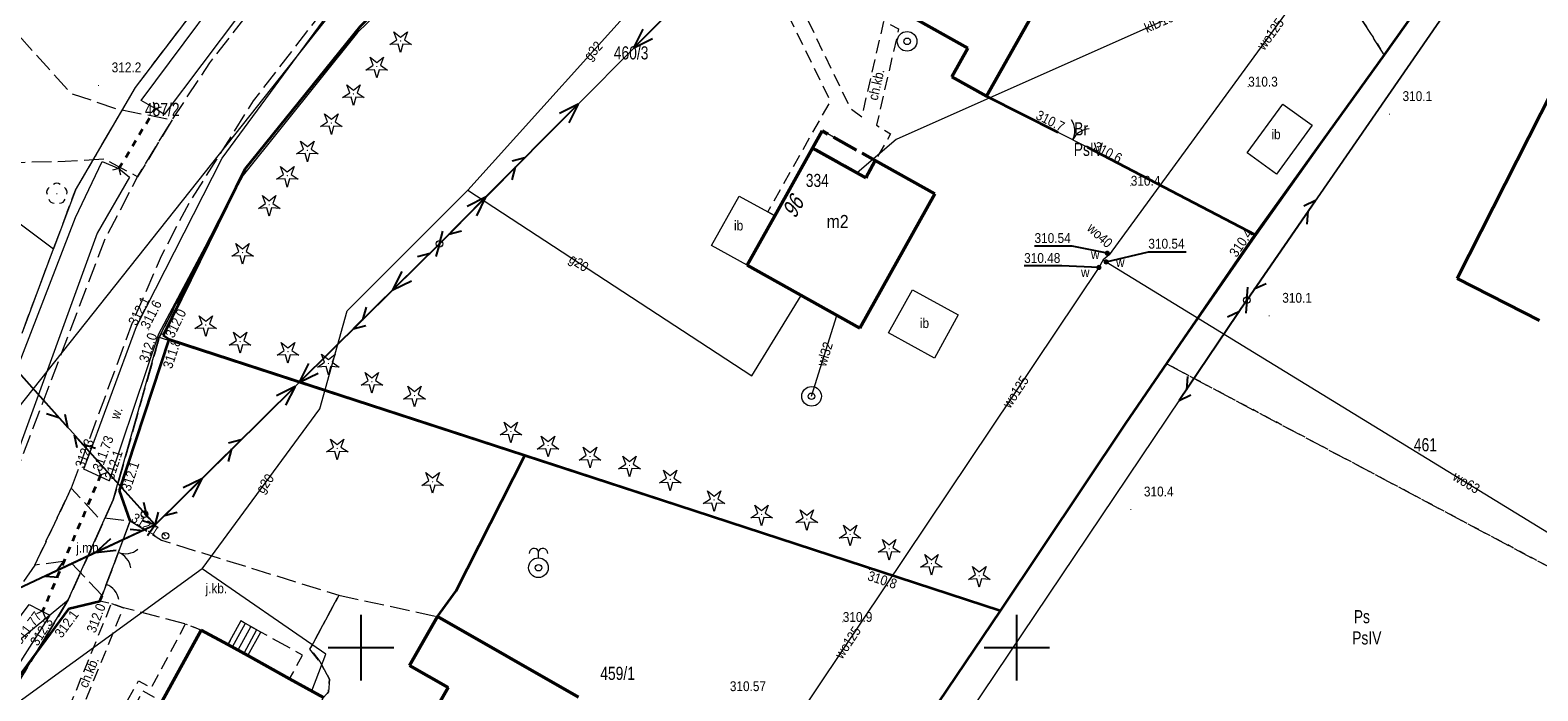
# Model space of a CAD drawing. Header units: metres. Extents: x 7523615 to 7533948, y 5492686 to 5502120.
# Tile 216 of 256: x 7531375 to 7531490, y 5497197 to 5497247. Entities that reach past the tile are written whole.
import ezdxf
from ezdxf.enums import TextEntityAlignment as Align

# ---------------------------------------------------------------- set-up
doc = ezdxf.new("R2010")
doc.units = ezdxf.units.M
for name, pattern in [('1.0_0.5', [1.5, 1, -0.5]), ('1.5_0.5', [2, 1.5, -0.5]), ('2.0_0.5', [2.5, 2, -0.5]), ('219-500', [0]), ('egkk-500', [2, 1.5, -0.5]), ('egug-500', [1, 0.5, -0.5]), ('otkz_500', [1, 0.5, -0.5]), ('otob_500', [0]), ('otof_500', [0]), ('suep_nn_500', [0]), ('supp_500', [1, 0.5, -0.5]), ('sutp_500', [0])]:
    doc.linetypes.add(name, pattern=pattern)
doc.layers.get('0').update_dxf_attribs({"color": 2, "lineweight": 5})
doc.styles.get("Standard").update_dxf_attribs({"font": 'Working1250', "width": 0.75})
doc.linetypes.add('902-500', pattern='A,3.75,0,[1,ksztalty.shx,S=0.5,R=0,X=0,Y=0],3.75', length=7.5)

# ---------------------------------------------------------------- blocks, each defined once
blk = doc.blocks.new('203')
at = {"linetype": 'Continuous', "lineweight": 0}
h = blk.add_hatch(color=0, dxfattribs=at)
edge = h.paths.add_edge_path()
edge.add_arc((0, 0), 0.045, 0, 360)
blk = doc.blocks.new('PW01')
at = {"linetype": 'Continuous', "lineweight": 13}
h = blk.add_hatch(color=0, dxfattribs=at)
edge = h.paths.add_edge_path()
edge.add_arc((0, 0), 0.045, 0, 360)
blk = doc.blocks.new('OP021')
at = {"linetype": 'Continuous', "lineweight": 13}
h = blk.add_hatch(color=0, dxfattribs=at)
edge = h.paths.add_edge_path()
edge.add_arc((0, 0), 0.05, 0, 360)
at = {"color": 0, "linetype": 'Continuous', "lineweight": 13}
for centre, start, end in [((-0.38, 0.124), 121.308, 202.548), ((0, 0.4), 49.272, 130.728), ((0.38, 0.124), 337.452, 58.692), ((-0.235, -0.324), 193.221, 274.871), ((0.235, -0.324), 265.129, 346.779)]:
    blk.add_arc(centre, 0.4, start, end, dxfattribs=at)
blk = doc.blocks.new('OP011')
at = {"linetype": 'Continuous', "lineweight": 13}
h = blk.add_hatch(color=0, dxfattribs=at)
edge = h.paths.add_edge_path()
edge.add_arc((0, 0), 0.05, 0, 360)
at = {"color": 0, "linetype": 'Continuous', "lineweight": 13}
for p, q in [((-0.828, -0.268), (-0.283, 0.093)), ((-0.283, 0.093), (-0.512, 0.706)), ((-0.512, 0.706), (0, 0.299)), ((0, 0.299), (0.512, 0.706)), ((0.512, 0.706), (0.283, 0.093)), ((0.283, 0.093), (0.828, -0.268)), ((-0.175, -0.24), (-0.828, -0.268)), ((0, -0.87), (-0.175, -0.24)), ((0.175, -0.24), (0, -0.87)), ((0.828, -0.268), (0.175, -0.24))]:
    blk.add_line(p, q, dxfattribs=at)
blk = doc.blocks.new('US13')
at = {"color": 0, "linetype": 'Continuous', "lineweight": 13}
for radius in [0.75, 0.25]:
    blk.add_circle((0, 0), radius, dxfattribs=at)
blk = doc.blocks.new('US15')
at = {"color": 0, "linetype": 'Continuous', "lineweight": 13}
blk.add_circle((0, 0), 0.25, dxfattribs=at)
blk = doc.blocks.new('US14')
at = {"color": 0, "linetype": 'Continuous', "lineweight": 13}
blk.add_line((0, 0.75), (0, 1.25), dxfattribs=at)
for radius in [0.75, 0.25]:
    blk.add_circle((0, 0), radius, dxfattribs=at)
for centre, start, end in [((-0.338, 1.089), 25.501, 180), ((0.339, 1.089), 360, 154.598)]:
    blk.add_arc(centre, 0.375, start, end, dxfattribs=at)
blk = doc.blocks.new('US25')
at = {"linetype": 'Continuous', "lineweight": 0}
h = blk.add_hatch(color=0, dxfattribs=at)
edge = h.paths.add_edge_path()
edge.add_arc((0, 0), 0.2, 0, 360)
blk = doc.blocks.new('IB05')
at = {"color": 0, "linetype": 'Continuous', "lineweight": 13}
for q in [(0.354, 0.354), (0.354, -0.354)]:
    blk.add_line((0, 0), q, dxfattribs=at)
blk = doc.blocks.new('OK02')
at = {"color": 0, "linetype": 'Continuous', "lineweight": 0}
for centre, start, end in [((-1.5, 0), 0, 60), ((1.5, 0), 120, 180)]:
    blk.add_arc(centre, 1.5, start, end, dxfattribs=at)
blk = doc.blocks.new('SM05')
at = {"color": 0, "linetype": 'Continuous', "lineweight": 13}
blk.add_circle((0, 0), 0.25, dxfattribs=at)
blk = doc.blocks.new('SUEP1')
at = {"color": 0, "linetype": 'Continuous'}
for p, q in [((0, 0), (5, 0)), ((5, 0), (3.5, 0.5)), ((5, 0), (3.5, -0.5)), ((5, 0), (15, 0)), ((15, 0), (13.5, 0.5)), ((15, 0), (13.5, -0.5))]:
    blk.add_line(p, q, dxfattribs=at)
blk = doc.blocks.new('SUTP')
at = {"color": 0, "linetype": 'Continuous'}
for p, q in [((0, 0), (0.866, 0.5)), ((0, 0), (9.232, 0)), ((1.866, -0.5), (1, 0)), ((7.366, -0.5), (8.232, 0)), ((9.232, 0), (8.366, 0.5))]:
    blk.add_line(p, q, dxfattribs=at)
blk = doc.blocks.new('OK04')
at = {"color": 0, "linetype": 'Continuous', "lineweight": 0}
blk.add_arc((1.5, 0.001), 1.5, 120, 180, dxfattribs=at)
blk = doc.blocks.new('RAMKA500K')
at = {"color": 0}
for p, q in [((200, 197.5), (200, 202.5)), ((250, 197.5), (250, 202.5)), ((197.5, 200), (202.5, 200)), ((247.5, 200), (252.5, 200))]:
    blk.add_line(p, q, dxfattribs=at)

msp = doc.modelspace()

# ---------------------------------------------------------------- linework, layer by layer
at = {"layer": '217-kontur klasyfikacyjny', "color": 7, "linetype": 'egkk-500', "lineweight": 18, "flags": 128}
for points in [[(7531499.44, 5497275.32), (7531478.01, 5497245.18)], [(7531478.01, 5497245.18), (7531467.77, 5497261.2)], [(7531382.8, 5497242.69), (7531387.34, 5497248.63)], [(7531399.9, 5497247.31), (7531391.14, 5497236.47)], [(7531378.23, 5497234.87), (7531382.8, 5497242.69)], [(7531391.14, 5497236.47), (7531384.62, 5497223.63)], [(7531376.56, 5497230.39), (7531378.23, 5497234.87)], [(7531375.48, 5497227.51), (7531376.56, 5497230.39)], [(7531374.16, 5497223.97), (7531375.48, 5497227.51)], [(7531384.62, 5497223.63), (7531381.11, 5497211.25)], [(7531458.26, 5497217.06), (7531461.43, 5497221.62)], [(7531461.43, 5497221.62), (7531510.84, 5497195.4)], [(7531448.74, 5497202.8), (7531458.26, 5497217.06)], [(7531381.11, 5497211.25), (7531377.68, 5497203.63)], [(7531377.68, 5497203.63), (7531372.76, 5497195.53)], [(7531442.02, 5497192.87), (7531448.74, 5497202.8)]]:
    msp.add_lwpolyline(points, dxfattribs=at)
at = {"layer": '218-kontur użytku gruntowego', "color": 7, "linetype": 'egug-500', "lineweight": 18, "flags": 128}
for points in [[(7531478.01, 5497245.18), (7531499.44, 5497275.32)], [(7531467.77, 5497261.2), (7531478.01, 5497245.18)], [(7531382.8, 5497242.69), (7531387.34, 5497248.63)], [(7531399.9, 5497247.31), (7531391.14, 5497236.47)], [(7531378.23, 5497234.87), (7531382.8, 5497242.69)], [(7531391.14, 5497236.47), (7531384.62, 5497223.63)], [(7531376.56, 5497230.39), (7531378.23, 5497234.87)], [(7531375.48, 5497227.51), (7531376.56, 5497230.39)], [(7531374.16, 5497223.97), (7531375.48, 5497227.51)], [(7531384.62, 5497223.63), (7531381.11, 5497211.25)], [(7531461.43, 5497221.62), (7531458.26, 5497217.06)], [(7531510.84, 5497195.4), (7531461.43, 5497221.62)], [(7531458.26, 5497217.06), (7531448.74, 5497202.8)], [(7531381.11, 5497211.25), (7531377.68, 5497203.63)], [(7531377.68, 5497203.63), (7531372.76, 5497195.53)], [(7531448.74, 5497202.8), (7531442.02, 5497192.87)]]:
    msp.add_lwpolyline(points, dxfattribs=at)
at = {"layer": '219-działka ewidencyjna', "color": 3, "linetype": '219-500', "lineweight": 18, "flags": 128}
for points in [[(7531296.52, 5497290.42), (7531376.56, 5497230.39)], [(7531478.01, 5497245.18), (7531499.44, 5497275.32)], [(7531370.41, 5497213.93), (7531405.76, 5497258.47)], [(7531382.8, 5497242.69), (7531389.19, 5497251.06)], [(7531391.14, 5497236.47), (7531399.9, 5497247.31)], [(7531468.17, 5497231.29), (7531478.01, 5497245.18)], [(7531378.23, 5497234.87), (7531382.8, 5497242.69)], [(7531384.6, 5497223.65), (7531391.14, 5497236.47)], [(7531378.23, 5497234.87), (7531376.56, 5497230.39)], [(7531458.26, 5497217.06), (7531468.17, 5497231.29)], [(7531375.48, 5497227.51), (7531376.56, 5497230.39)], [(7531374.16, 5497223.97), (7531375.48, 5497227.51)], [(7531381.11, 5497211.25), (7531384.6, 5497223.65)], [(7531384.6, 5497223.65), (7531448.74, 5497202.8)], [(7531448.74, 5497202.8), (7531458.26, 5497217.06)], [(7531377.68, 5497203.63), (7531381.11, 5497211.25)], [(7531362.36, 5497191.08), (7531377.68, 5497203.63)], [(7531372.76, 5497195.53), (7531377.68, 5497203.63)], [(7531442.02, 5497192.87), (7531448.74, 5497202.8)]]:
    msp.add_lwpolyline(points, dxfattribs=at)
at = {"layer": '312-budynek ewidencyjny', "color": 7, "linetype": 'CONTINUOUS', "lineweight": 50, "flags": 128}
for points in [[(7531459.77, 5497263.43), (7531447.69, 5497242.01)], [(7531446.27, 5497245.67), (7531441.83, 5497248.18)], [(7531483.58, 5497228.12), (7531492.7, 5497246.11)], [(7531445.04, 5497243.5), (7531446.27, 5497245.67)], [(7531447.69, 5497242.01), (7531445.04, 5497243.5)], [(7531431.54, 5497232.9), (7531434.43, 5497238.07)], [(7531434.43, 5497238.07), (7531438.48, 5497235.81)], [(7531438.48, 5497235.81), (7531439.21, 5497237.12)], [(7531439.21, 5497237.12), (7531443.76, 5497234.58)], [(7531443.76, 5497234.58), (7531438.04, 5497224.34)], [(7531429.44, 5497229.14), (7531431.54, 5497232.9)], [(7531438.04, 5497224.34), (7531429.44, 5497229.14)], [(7531489.86, 5497224.93), (7531483.58, 5497228.12)], [(7531403.69, 5497198.64), (7531405.83, 5497202.37)], [(7531405.83, 5497202.37), (7531416.57, 5497196.22)], [(7531379.32, 5497185.88), (7531387.82, 5497201.34)], [(7531387.82, 5497201.34), (7531389.84, 5497200.23)], [(7531389.84, 5497200.23), (7531391.37, 5497199.39)], [(7531391.37, 5497199.39), (7531394.56, 5497197.63)], [(7531394.56, 5497197.63), (7531397.15, 5497196.21)], [(7531406.64, 5497196.95), (7531403.69, 5497198.64)], [(7531398.71, 5497183.1), (7531406.64, 5497196.95)]]:
    msp.add_lwpolyline(points, dxfattribs=at)
at = {"layer": '352-schody', "color": 7, "linetype": 'CONTINUOUS', "lineweight": 18, "flags": 128}
msp.add_lwpolyline([(7531392.36, 5497201.19), (7531390.83, 5497202.03), (7531389.84, 5497200.23), (7531391.37, 5497199.39)], close=True, dxfattribs=at)
msp.add_lwpolyline([(7531392.36, 5497201.19), (7531390.83, 5497202.03), (7531389.84, 5497200.23), (7531391.37, 5497199.39)], close=True, dxfattribs=at)
for points in [[(7531391.17, 5497201.84), (7531390.18, 5497200.04)], [(7531391.61, 5497201.6), (7531390.62, 5497199.8)], [(7531392.04, 5497201.36), (7531391.06, 5497199.56)]]:
    msp.add_lwpolyline(points, dxfattribs=at)
at = {"layer": 'blok - nawis', "color": 7, "linetype": '2.0_0.5', "lineweight": 50, "flags": 128}
msp.add_lwpolyline([(7531434.43, 5497238.07), (7531435.16, 5497239.38), (7531439.21, 5497237.12), (7531438.48, 5497235.81)], close=True, dxfattribs=at)
at = {"layer": 'brama', "color": 7, "linetype": 'otob_500', "lineweight": 18, "flags": 128}
for points in [[(7531453.12, 5497239.28), (7531455.4, 5497238.13)], [(7531382.41, 5497209.67), (7531380.58, 5497204.82)]]:
    msp.add_lwpolyline(points, dxfattribs=at)
at = {"layer": 'chodnik', "color": 7, "linetype": '1.0_0.5', "lineweight": 18, "flags": 128}
for points in [[(7531424.07, 5497267.91), (7531425.4, 5497265.27), (7531431.03, 5497254.06), (7531437.3, 5497241.11), (7531438.19, 5497240.44), (7531439.87, 5497247.72), (7531440.99, 5497247.15), (7531439.3, 5497239.81), (7531440.37, 5497239.14), (7531439.21, 5497237.12), (7531435.16, 5497239.38), (7531434.43, 5497238.07), (7531431.54, 5497232.9), (7531431.01, 5497233.2), (7531435.79, 5497241.63), (7531423.21, 5497267.29)], [(7531380.98, 5497203.36), (7531381.88, 5497203.03), (7531378.72, 5497195.35), (7531378.48, 5497194.48), (7531378.47, 5497193.78), (7531378.75, 5497193.1), (7531379.25, 5497192.39), (7531379.92, 5497191.87), (7531383.04, 5497197.48), (7531384.01, 5497196.94), (7531386.63, 5497201.8), (7531387.82, 5497201.34), (7531384.82, 5497195.89), (7531383.37, 5497196.69), (7531381.07, 5497192.51), (7531381.35, 5497192.36), (7531380.11, 5497190.1), (7531378.72, 5497191.33), (7531378.02, 5497192.16), (7531377.59, 5497193), (7531377.47, 5497193.94), (7531377.54, 5497194.9)]]:
    msp.add_lwpolyline(points, close=True, dxfattribs=at)
at = {"layer": 'furtka', "color": 7, "linetype": 'otof_500', "lineweight": 18, "flags": 128}
msp.add_lwpolyline([(7531380.58, 5497204.82), (7531380.26, 5497203.97)], dxfattribs=at)
at = {"layer": 'inna budowla', "color": 7, "linetype": 'CONTINUOUS', "lineweight": 18, "flags": 128}
for points in [[(7531467.57, 5497237.71), (7531470.29, 5497241.42), (7531472.51, 5497239.8), (7531469.79, 5497236.09)], [(7531429.44, 5497229.14), (7531426.73, 5497230.65), (7531428.83, 5497234.41), (7531431.01, 5497233.2), (7531431.54, 5497232.9)], [(7531442.04, 5497227.27), (7531445.53, 5497225.35), (7531443.72, 5497222.06), (7531440.23, 5497223.98)]]:
    msp.add_lwpolyline(points, close=True, dxfattribs=at)
at = {"layer": 'jezdnia', "color": 7, "linetype": '1.5_0.5', "lineweight": 18, "flags": 128}
for points in [[(7531335.97, 5497170.49), (7531322.66, 5497161.06), (7531320.49, 5497159.25), (7531315.97, 5497155.47), (7531311.38, 5497151.64), (7531306.55, 5497146.53), (7531304.05, 5497142.7), (7531301.41, 5497138.34), (7531297.96, 5497131.14), (7531296.33, 5497125.46), (7531295.23, 5497119.61), (7531294.11, 5497110.28), (7531293.51, 5497102.16), (7531293.2, 5497098.06), (7531292.7, 5497092.84), (7531291.45, 5497079.93), (7531287.96, 5497079.13), (7531288.38, 5497093.23), (7531288.47, 5497096.36), (7531289.02, 5497102.86), (7531290.23, 5497115.86), (7531291.5, 5497124.44), (7531292.3, 5497128.03), (7531293.42, 5497132.02), (7531295.52, 5497136.59), (7531297.34, 5497140.14), (7531299.57, 5497143.86), (7531301.1, 5497146.17), (7531302.06, 5497147.43), (7531303.27, 5497149.27), (7531305.95, 5497152.34), (7531310.18, 5497156.42), (7531315.3, 5497160.43), (7531333.58, 5497173.95), (7531349.31, 5497185.24), (7531356.99, 5497191.27), (7531357.64, 5497191.81), (7531360.56, 5497194.58), (7531366.24, 5497200.87), (7531372.67, 5497211.12), (7531373.96, 5497214.02), (7531380.53, 5497231.21), (7531382.97, 5497235.88), (7531385.61, 5497240.22), (7531388.48, 5497244.57), (7531394.05, 5497251.71), (7531403.47, 5497261.79), (7531406.45, 5497258.59), (7531397.42, 5497248.94), (7531391.78, 5497241.66), (7531386.86, 5497233.84), (7531384.76, 5497229.82), (7531382.56, 5497224.75), (7531377.91, 5497212.15), (7531375.12, 5497206.28), (7531369.49, 5497198.06), (7531365.33, 5497193.25), (7531352.08, 5497182.08)], [(7531385.61, 5497240.22), (7531382.97, 5497235.88), (7531380.45, 5497237.22), (7531377.45, 5497237.04), (7531365.08, 5497236.78), (7531355.13, 5497233.9), (7531348.58, 5497238.55), (7531353.37, 5497245.64), (7531361.61, 5497243.52), (7531363.27, 5497245.59), (7531368.69, 5497252.45), (7531377.88, 5497242.24), (7531381.44, 5497241.04)], [(7531375.12, 5497206.28), (7531377.91, 5497212.15), (7531379.96, 5497209.93), (7531382.41, 5497209.67), (7531380.58, 5497204.82), (7531380.26, 5497203.97), (7531377.74, 5497206.62)], [(7531382.41, 5497209.67), (7531384.8, 5497208.18), (7531398.32, 5497203.99), (7531396.11, 5497199.89), (7531396.85, 5497198.95), (7531397.6, 5497197.6), (7531397.52, 5497196.62), (7531397.15, 5497196.21), (7531394.56, 5497197.63), (7531395.55, 5497199.43), (7531392.36, 5497201.19), (7531390.83, 5497202.03), (7531389.84, 5497200.23), (7531387.82, 5497201.34), (7531386.63, 5497201.8), (7531381.88, 5497203.03), (7531380.98, 5497203.36), (7531380.09, 5497203.53), (7531380.26, 5497203.97), (7531380.58, 5497204.82)]]:
    msp.add_lwpolyline(points, close=True, dxfattribs=at)
at = {"layer": 'obszar utwardzony', "color": 7, "linetype": '1.5_0.5', "lineweight": 18, "flags": 128}
msp.add_lwpolyline([(7531398.32, 5497203.99), (7531405.83, 5497202.37), (7531403.69, 5497198.64), (7531406.64, 5497196.95), (7531400.91, 5497186.95), (7531394.2, 5497190.85), (7531397.15, 5497196.21), (7531397.52, 5497196.62), (7531397.6, 5497197.6), (7531396.85, 5497198.95), (7531396.11, 5497199.89)], close=True, dxfattribs=at)
at = {"layer": 'ogrodzenie trwałe', "color": 7, "linetype": '902-500', "lineweight": 35, "flags": 128}
for points in [[(7531498.86, 5497274.48), (7531478.01, 5497245.18), (7531468.15, 5497231.48), (7531458.26, 5497217.06), (7531448.74, 5497202.8)], [(7531409.92, 5497257.1), (7531399.9, 5497247.31), (7531391.14, 5497236.47), (7531384.91, 5497223.79)], [(7531447.69, 5497242.01), (7531453.12, 5497239.28)], [(7531455.4, 5497238.13), (7531468.15, 5497231.48)], [(7531381.59, 5497211.96), (7531385.38, 5497223.49)], [(7531448.74, 5497202.8), (7531412.48, 5497214.64), (7531385.38, 5497223.49), (7531384.91, 5497223.79)], [(7531405.83, 5497202.37), (7531407.25, 5497204.32), (7531412.48, 5497214.64)], [(7531382.41, 5497209.67), (7531381.59, 5497211.96)], [(7531377.76, 5497202.99), (7531380.09, 5497203.53), (7531380.26, 5497203.97)], [(7531361.06, 5497184.6), (7531370.53, 5497193.23), (7531377.76, 5497202.99)], [(7531448.74, 5497202.8), (7531442.02, 5497192.87)]]:
    msp.add_lwpolyline(points, dxfattribs=at)
at = {"layer": 'przepust', "color": 7, "linetype": 'otkz_500', "lineweight": 35, "flags": 128}
for points in [[(7531381.54, 5497236.5), (7531384.31, 5497241.09)], [(7531380.15, 5497213.17), (7531375.72, 5497202.77)]]:
    msp.add_lwpolyline(points, dxfattribs=at)
at = {"layer": 'przewód elektroenergetyczny niskiego napięcia', "color": 1, "linetype": 'suep_nn_500', "lineweight": 18, "flags": 128}
for points in [[(7531431.38, 5497256.35), (7531405.98, 5497230.77)], [(7531405.98, 5497230.77), (7531384.3, 5497209.35)], [(7531384.3, 5497209.35), (7531347.56, 5497192.22)]]:
    msp.add_lwpolyline(points, dxfattribs=at)
at = {"layer": 'przewód gazowy', "color": 7, "linetype": 'CONTINUOUS', "lineweight": 18, "flags": 128}
for points in [[(7531493.93, 5497311.28), (7531480.34, 5497290.03), (7531463.36, 5497281.11), (7531454.68, 5497285.33), (7531441.29, 5497271.28), (7531429.37, 5497258.04), (7531422.75, 5497251.09), (7531408.14, 5497234.85)], [(7531396.24, 5497196.71), (7531397.31, 5497199.51), (7531387.9, 5497206.01), (7531396.87, 5497218.2), (7531398.95, 5497225.67), (7531408.14, 5497234.85)], [(7531408.14, 5497234.85), (7531429.8, 5497220.71), (7531433.57, 5497226.84)], [(7531387.9, 5497206.01), (7531373.09, 5497195.27), (7531359.93, 5497178.65), (7531356.39, 5497174.39)]]:
    msp.add_lwpolyline(points, dxfattribs=at)
at = {"layer": 'przewód kanalizacyjny', "color": 7, "linetype": 'CONTINUOUS', "lineweight": 18, "flags": 128}
msp.add_lwpolyline([(7531489.65, 5497266), (7531470.6, 5497251.97), (7531440.79, 5497238.73), (7531437.82, 5497236.18)], dxfattribs=at)
at = {"layer": 'przewód telekomunikacyjny napowietrzny', "color": 30, "linetype": 'sutp_500', "lineweight": 18, "flags": 128}
for points in [[(7531467.53, 5497226.48), (7531493.75, 5497264.43)], [(7531493.75, 5497264.43), (7531467.53, 5497226.48)], [(7531431.38, 5497256.35), (7531405.98, 5497230.77)], [(7531405.98, 5497230.77), (7531384.3, 5497209.35)], [(7531440.31, 5497186.02), (7531467.53, 5497226.48)], [(7531371.48, 5497223.66), (7531384.3, 5497209.35)], [(7531384.3, 5497209.35), (7531347.56, 5497192.22)]]:
    msp.add_lwpolyline(points, dxfattribs=at)
at = {"layer": 'przewód wodociągowy', "color": 7, "linetype": 'CONTINUOUS', "lineweight": 18, "flags": 128}
for points in [[(7531461.71, 5497312.88), (7531461.16, 5497312.33), (7531454.53, 5497305.84), (7531461.78, 5497298.42), (7531489.31, 5497274.25), (7531488.96, 5497273.62), (7531457.04, 5497229.92), (7531456.59, 5497229.54), (7531456.26, 5497228.97), (7531433.29, 5497194.69), (7531424.68, 5497181.88), (7531403.43, 5497146.64), (7531397.66, 5497141.71), (7531384.68, 5497122.35), (7531362.02, 5497082.93), (7531350, 5497063.58), (7531345.45, 5497055.93), (7531342.5, 5497044.04), (7531331.08, 5497031.38)], [(7531457.04, 5497229.92), (7531456.9, 5497230.05)], [(7531456.59, 5497229.54), (7531456.81, 5497229.39), (7531493.68, 5497206.82), (7531503.76, 5497200.68)], [(7531434.35, 5497219.15), (7531436.28, 5497225.32)]]:
    msp.add_lwpolyline(points, dxfattribs=at)
at = {"layer": 'rzędna-Atr2', "color": 7, "flags": 128}
for points in [[(7531456.9, 5497230.05), (7531454.23, 5497230.6), (7531451.35, 5497230.6)], [(7531456.81, 5497229.39), (7531460.03, 5497230.17), (7531462.91, 5497230.17)], [(7531456.26, 5497228.97), (7531453.44, 5497229.08), (7531450.56, 5497229.08)]]:
    msp.add_lwpolyline(points, dxfattribs=at)
at = {"layer": 'rów przydrożny (poligon)', "color": 7, "linetype": 'CONTINUOUS', "lineweight": 18, "flags": 128}
for points in [[(7531402.82, 5497262.32), (7531393.6, 5497252.08), (7531384.98, 5497240.63), (7531384.31, 5497241.09), (7531383.25, 5497241.7), (7531391.95, 5497253.41), (7531401.3, 5497264.24), (7531409.26, 5497271.08), (7531418.76, 5497278.19), (7531419.2, 5497277.39), (7531419.7, 5497276.51), (7531417.23, 5497274.63), (7531410.49, 5497269.38)], [(7531409.81, 5497256.64), (7531399.74, 5497246.86), (7531391.02, 5497236.01), (7531384.56, 5497223.89), (7531380.81, 5497212.71), (7531378.87, 5497213.61), (7531382.88, 5497224.48), (7531389.42, 5497237.3), (7531397.77, 5497248.66), (7531406.97, 5497258.11), (7531414.13, 5497264.68), (7531421.28, 5497269.61), (7531422.65, 5497267.69)], [(7531358.88, 5497196.66), (7531364.37, 5497202.53), (7531369.67, 5497211.26), (7531371.39, 5497215.16), (7531378.22, 5497232.78), (7531380.27, 5497237.05), (7531381.54, 5497236.5), (7531382.35, 5497235.86), (7531379.89, 5497231.59), (7531373.55, 5497214.19), (7531372.07, 5497211.24), (7531365.74, 5497201.24), (7531360.23, 5497195)], [(7531355.55, 5497184), (7531366.01, 5497192.92), (7531370.36, 5497197.48), (7531374.71, 5497203.29), (7531376.27, 5497202.47), (7531372.14, 5497195.99), (7531356.59, 5497182.21), (7531356.03, 5497183.12)]]:
    msp.add_lwpolyline(points, close=True, dxfattribs=at)
at = {"layer": 'słup przewodów napowietrznych', "color": 7, "linetype": 'supp_500', "lineweight": 18, "flags": 128}
msp.add_lwpolyline([(7531383.49, 5497210.17), (7531385.1, 5497208.52)], dxfattribs=at)

# ---------------------------------------------------------------- block references
at = {"layer": '203-punkt graniczny', "color": 3, "linetype": 'CONTINUOUS', "lineweight": 18}
for p in [(7531478.01, 5497245.18), (7531382.8, 5497242.69), (7531391.14, 5497236.47), (7531378.23, 5497234.87), (7531468.17, 5497231.29), (7531376.56, 5497230.39), (7531375.48, 5497227.51), (7531384.6, 5497223.65), (7531458.26, 5497217.06), (7531381.11, 5497211.25), (7531377.68, 5497203.63), (7531448.74, 5497202.8)]:
    msp.add_blockref('203', p, dxfattribs=at)
at = {"layer": 'brama', "color": 7, "linetype": 'CONTINUOUS', "lineweight": 18}
for p, rotation in [((7531454.26, 5497238.71), 333.234), ((7531381.5, 5497207.25), 249.328)]:
    msp.add_blockref('OK02', p, dxfattribs=dict(at, rotation=rotation))
at = {"layer": 'drzewo iglaste', "color": 7, "linetype": 'CONTINUOUS', "lineweight": 18}
for p in [(7531403.02, 5497246.23), (7531401.2, 5497244.28), (7531399.42, 5497242.19), (7531397.74, 5497239.97), (7531395.91, 5497237.89), (7531394.38, 5497235.96), (7531393, 5497233.74), (7531390.97, 5497230.1), (7531388.16, 5497224.58), (7531390.78, 5497223.32), (7531394.43, 5497222.55), (7531397.51, 5497221.65), (7531400.83, 5497220.26), (7531404.08, 5497219.21), (7531411.43, 5497216.47), (7531414.26, 5497215.4), (7531398.19, 5497215.18), (7531417.46, 5497214.56), (7531420.47, 5497213.88), (7531405.46, 5497212.63), (7531423.58, 5497212.82), (7531426.92, 5497211.25), (7531430.54, 5497210.15), (7531433.99, 5497209.79), (7531437.29, 5497208.62), (7531440.27, 5497207.53), (7531443.49, 5497206.4), (7531447.14, 5497205.47)]:
    msp.add_blockref('OP011', p, dxfattribs=at)
at = {"layer": 'drzewo liściaste', "color": 7, "linetype": 'CONTINUOUS', "lineweight": 18}
msp.add_blockref('OP021', (7531376.81, 5497234.59), dxfattribs=at)
at = {"layer": 'furtka', "color": 7, "linetype": 'CONTINUOUS', "lineweight": 18, "rotation": 249.37}
msp.add_blockref('OK04', (7531380.58, 5497204.82), dxfattribs=at)
at = {"layer": 'pikieta naturalna', "color": 7, "linetype": 'CONTINUOUS', "lineweight": 13}
for p in [(7531379.99, 5497242.84), (7531467.64, 5497242.75), (7531478.41, 5497240.65), (7531453.12, 5497239.28), (7531455.4, 5497238.13), (7531458.69, 5497235.2), (7531468.15, 5497231.48), (7531469.24, 5497225.28), (7531382.88, 5497224.48), (7531383.81, 5497224.21), (7531384.56, 5497223.89), (7531384.91, 5497223.79), (7531385.38, 5497223.49), (7531378.87, 5497213.61), (7531380.81, 5497212.71), (7531381.59, 5497211.96), (7531458.69, 5497210.52), (7531382.41, 5497209.67), (7531438.76, 5497205.95), (7531380.09, 5497203.53), (7531376.27, 5497202.47), (7531377.76, 5497202.99), (7531436.73, 5497201.96)]:
    msp.add_blockref('PW01', p, dxfattribs=at)
at = {"layer": 'pikieta sztuczna', "color": 7, "linetype": 'CONTINUOUS', "lineweight": 13}
for p in [(7531380.15, 5497213.17), (7531375.72, 5497202.77)]:
    msp.add_blockref('PW01', p, dxfattribs=at)
at = {"layer": 'przepust', "color": 7, "linetype": 'CONTINUOUS', "lineweight": 35}
for p, rotation in [((7531384.31, 5497241.09), 418.89), ((7531381.54, 5497236.5), 238.89), ((7531380.15, 5497213.17), 426.928), ((7531375.72, 5497202.77), 246.928)]:
    msp.add_blockref('IB05', p, dxfattribs=dict(at, rotation=rotation))
at = {"layer": 'przewód elektroenergetyczny niskiego napięcia', "color": 1, "linetype": 'CONTINUOUS', "lineweight": 18}
for p, rotation in [((7531431.38, 5497256.35), 225.202), ((7531405.98, 5497230.77), 45.202), ((7531405.98, 5497230.77), 224.654), ((7531384.3, 5497209.35), 44.654), ((7531384.3, 5497209.35), 204.997)]:
    msp.add_blockref('SUEP1', p, dxfattribs=dict(at, rotation=rotation))
at = {"layer": 'przewód telekomunikacyjny napowietrzny', "color": 30, "linetype": 'CONTINUOUS', "lineweight": 18}
for p, rotation in [((7531405.98, 5497230.77), 45.202), ((7531467.53, 5497226.48), 55.359), ((7531405.98, 5497230.77), 224.654), ((7531467.53, 5497226.48), 236.069), ((7531371.48, 5497223.66), 311.856), ((7531384.3, 5497209.35), 131.856), ((7531384.3, 5497209.35), 44.654), ((7531384.3, 5497209.35), 204.997)]:
    msp.add_blockref('SUTP', p, dxfattribs=dict(at, rotation=rotation))
at = {"layer": 'rzędna', "color": 7, "linetype": 'CONTINUOUS', "lineweight": 18}
for p in [(7531456.9, 5497230.05), (7531456.26, 5497228.97), (7531456.81, 5497229.39)]:
    msp.add_blockref('PW01', p, dxfattribs=at)
at = {"layer": 'studnia głębinowa', "color": 7, "linetype": 'CONTINUOUS', "lineweight": 18}
msp.add_blockref('US14', (7531413.53, 5497206.09), dxfattribs=at)
at = {"layer": 'studnia zwykła', "color": 7, "linetype": 'CONTINUOUS', "lineweight": 18}
for p in [(7531441.64, 5497246.2), (7531434.35, 5497219.15)]:
    msp.add_blockref('US13', p, dxfattribs=at)
at = {"layer": 'słup przewodów napowietrznych', "color": 7, "linetype": 'CONTINUOUS', "lineweight": 18}
for name, p in [('US15', (7531405.98, 5497230.77)), ('US15', (7531467.53, 5497226.48)), ('SM05', (7531383.49, 5497210.17)), ('SM05', (7531385.1, 5497208.52))]:
    msp.add_blockref(name, p, dxfattribs=at)
at = {"layer": 'Wstawianie ramki sekcyjnej z opisem', "color": 7, "linetype": 'CONTINUOUS', "lineweight": 13}
msp.add_blockref('RAMKA500K', (7531200, 5497000), dxfattribs=at)
at = {"layer": 'zasuwa lub zawór', "color": 7, "linetype": 'CONTINUOUS', "lineweight": 18}
for p in [(7531456.9, 5497230.05), (7531456.26, 5497228.97), (7531456.81, 5497229.39)]:
    msp.add_blockref('US25', p, dxfattribs=at)

# ---------------------------------------------------------------- texts
at = {"layer": '209-oznaczenie konturu klasyfikacyjnego', "color": 7, "linetype": 'CONTINUOUS', "lineweight": 18, "width": 0.79}
for p in [(7531454.34, 5497238.47), (7531475.57, 5497201.24)]:
    msp.add_text('PsIV', height=1, dxfattribs=at).set_placement(p, align=Align.TOP_LEFT)
at = {"layer": '210-oznaczenie konturu użytku gruntowego', "color": 7, "linetype": 'CONTINUOUS', "lineweight": 18, "width": 0.79}
for s, p in [('Br', (7531454.38, 5497239.03)), ('Ps', (7531475.69, 5497201.86))]:
    msp.add_text(s, height=1, dxfattribs=at).set_placement(p)
at = {"layer": '211-numer działki ewidencyjnej', "color": 3, "linetype": 'CONTINUOUS', "lineweight": 18, "width": 0.79}
for s, p in [('460/3', (7531419.27, 5497245.82)), ('487/2', (7531383.52, 5497241.51))]:
    msp.add_text(s, height=1, dxfattribs=at).set_placement(p, align=Align.TOP_LEFT)
for s, p in [('461', (7531480.27, 5497214.96)), ('459/1', (7531418.24, 5497197.54))]:
    msp.add_text(s, height=1, dxfattribs=at).set_placement(p)
at = {"layer": '238-Punkt adresowy budynku', "color": 7, "linetype": 'CONTINUOUS', "lineweight": 25, "oblique": 15, "width": 0.79}
msp.add_text('96', height=1.25, rotation=-119.204, dxfattribs=at).set_placement((7531432.54, 5497234.18), align=Align.CENTER)
at = {"layer": '312-oznaczenie budynku ewidencyjnego', "color": 7, "linetype": 'CONTINUOUS', "lineweight": 18, "width": 0.79}
msp.add_text('334', height=1, dxfattribs=at).set_placement((7531433.91, 5497235.1))
at = {"layer": '312-oznaczenie budynku ewidencyjnego-Atr117', "color": 7, "width": 0.9}
msp.add_text('m2', height=1, dxfattribs=at).set_placement((7531436.34, 5497232.47), align=Align.MIDDLE_CENTER)
at = {"layer": 'chodnik-Atr17', "color": 7, "width": 0.9}
for rotation, p in [(77.034, (7531439.38, 5497241.65)), (67.635, (7531379.13, 5497196.87))]:
    msp.add_text('ch.kb.', height=0.75, rotation=rotation, dxfattribs=at).set_placement(p)
at = {"layer": 'inna budowla-Atr17', "color": 7, "width": 0.9}
for p in [(7531469.41, 5497238.74), (7531428.44, 5497231.79), (7531442.61, 5497224.35)]:
    msp.add_text('ib', height=0.75, dxfattribs=at).set_placement(p)
at = {"layer": 'jezdnia-Atr17', "color": 7, "width": 0.9}
for s, p in [('j.mb.', (7531378.29, 5497207.24)), ('j.kb.', (7531388.14, 5497204.14))]:
    msp.add_text(s, height=0.75, dxfattribs=at).set_placement(p)
at = {"layer": 'pikieta naturalna-Atr2', "color": 7, "width": 0.9}
for s, p in [('312.2', (7531380.99, 5497243.84)), ('310.3', (7531467.64, 5497242.75)), ('310.1', (7531479.41, 5497241.65)), ('310.4', (7531458.69, 5497235.2)), ('310.1', (7531470.24, 5497226.28)), ('310.4', (7531459.69, 5497211.52)), ('310.9', (7531436.73, 5497201.96))]:
    msp.add_text(s, height=0.75, dxfattribs=at).set_placement(p)
for s, rotation, p in [('310.7', 333.308, (7531451.38, 5497240.32)), ('310.6', 332.455, (7531455.77, 5497237.94)), ('310.4', 55.555, (7531466.76, 5497229.69)), ('312.1', 62.972, (7531382.88, 5497224.48)), ('311.6', 62.972, (7531383.81, 5497224.21)), ('312.0', 63.834, (7531385.71, 5497223.53)), ('312.0', 71.457, (7531383.76, 5497221.68)), ('311.8', 71.804, (7531385.58, 5497221.2)), ('312.3', 69.75, (7531378.87, 5497213.61)), ('312.1', 71.457, (7531381.13, 5497212.75)), ('312.1', 71.804, (7531382.41, 5497211.88)), ('312.1', 328.059, (7531382.41, 5497209.67)), ('310.8', 341.916, (7531438.56, 5497205.16)), ('312.0', 68.875, (7531379.74, 5497201.06)), ('312.3', 57.488, (7531375.35, 5497200.07)), ('312.1', 53.47, (7531377.18, 5497200.68))]:
    msp.add_text(s, height=0.75, rotation=rotation, dxfattribs=at).set_placement(p)
at = {"layer": 'pikieta sztuczna-Atr2', "color": 7, "width": 0.9}
for s, rotation, p in [('311.73', 69.75, (7531380.2, 5497213.38)), ('311.77', 53.177, (7531374.05, 5497200.16))]:
    msp.add_text(s, height=0.75, rotation=rotation, dxfattribs=at).set_placement(p)
at = {"layer": 'przewód gazowy-Atr1', "color": 7, "width": 0.9}
for s, rotation, p in [('g32', 48.025, (7531417.2, 5497244.92)), ('g20', -33.137, (7531415.98, 5497229.73)), ('g20', 53.652, (7531392.23, 5497211.9))]:
    msp.add_text(s, height=0.75, rotation=rotation, dxfattribs=at).set_placement(p, align=Align.MIDDLE_LEFT)
at = {"layer": 'przewód kanalizacyjny-Atr1', "color": 7, "width": 0.9}
msp.add_text('klD100', height=0.75, rotation=23.948, dxfattribs=at).set_placement((7531459.78, 5497247.17), align=Align.MIDDLE_LEFT)
at = {"layer": 'przewód wodociągowy-Atr1', "color": 7, "width": 0.9}
for s, rotation, p in [('wo125', 53.854, (7531469.34, 5497246.75)), ('wo40', 317.121, (7531456.34, 5497231.41)), ('wo125', 56.175, (7531449.91, 5497219.49)), ('wo63', 328.527, (7531484.28, 5497212.58)), ('wo125', 56.175, (7531437.11, 5497200.39))]:
    msp.add_text(s, height=0.75, rotation=rotation, dxfattribs=at).set_placement(p, align=Align.MIDDLE_CENTER)
msp.add_text('wl32', height=0.75, rotation=72.63, dxfattribs=at).set_placement((7531435.08, 5497221.48), align=Align.MIDDLE_LEFT)
at = {"layer": 'rzędna-Atr2', "color": 7, "width": 0.9}
for s, p in [('310.54', (7531451.35, 5497230.61)), ('310.54', (7531460.03, 5497230.18)), ('310.48', (7531450.56, 5497229.09)), ('310.57', (7531428.12, 5497196.46))]:
    msp.add_text(s, height=0.75, dxfattribs=at).set_placement(p, align=Align.BOTTOM_LEFT)
at = {"layer": 'rów przydrożny (poligon)-Atr17', "color": 7, "width": 0.9}
msp.add_text('w.', height=0.75, rotation=70.606, dxfattribs=at).set_placement((7531381.55, 5497217.33))
at = {"layer": 'zasuwa lub zawór-Atr17', "color": 7, "width": 0.9}
for p in [(7531455.98, 5497229.99), (7531455.22, 5497228.61), (7531457.89, 5497229.38)]:
    msp.add_text('w', height=0.75, dxfattribs=at).set_placement(p, align=Align.MIDDLE_CENTER)

doc.saveas('drawing.dxf')
